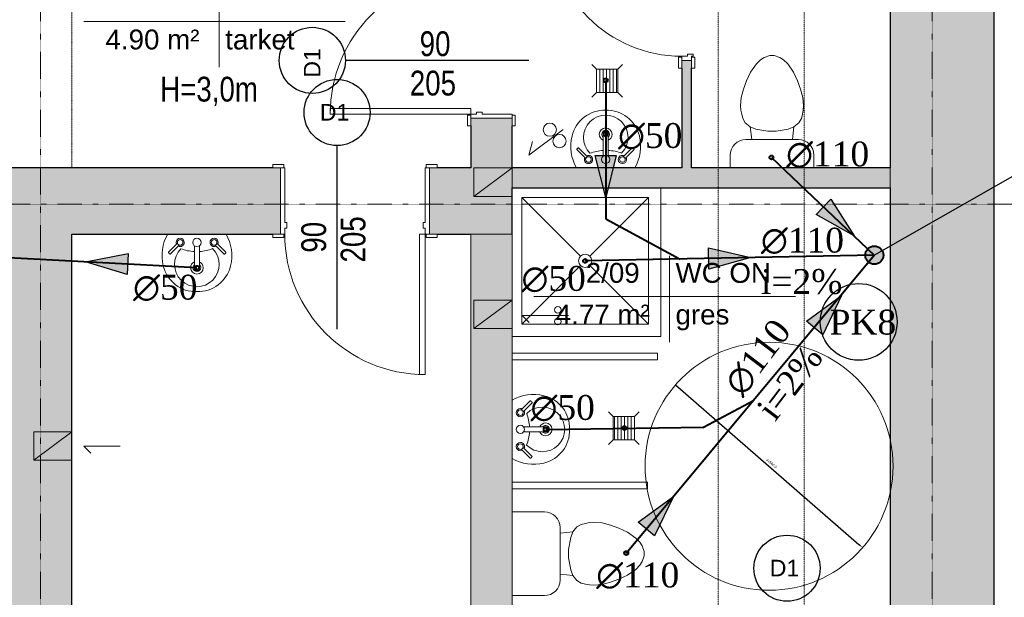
# Model space of a CAD drawing. Header units: inches. Extents: x -112469 to 885939, y -131046 to 286269.
# Tile 130 of 138: x 206705 to 212662, y -48486 to -44993. Entities that reach past the tile are written whole.
import ezdxf
from ezdxf import colors
from ezdxf.entities.mleader import LeaderData, LeaderLine
from ezdxf.math import Vec2, Vec3

# ---------------------------------------------------------------- set-up
doc = ezdxf.new("R2010")
doc.units = ezdxf.units.IN
doc.header["$MEASUREMENT"] = 0
for name, pattern in [('Aligning Line 1_8_', [0.635, 0.3175, -0.3175]), ('Linia siatki', [0.9925, 0.47, -0.2175, 0.0875, -0.2175]), ('Ukryty', [0.714375, 0.47625, -0.238125])]:
    doc.linetypes.add(name, pattern=pattern)
for name, color, linetype, lineweight in [('_IS_kan san', 34, 'Continuous', 40), ('_IS_kan san_opis', 34, 'Continuous', 25), ('A-ANNO-DIMS', 251, 'Continuous', 9), ('A-AREA-IDEN', 251, 'Continuous', 9), ('A-DETL', 251, 'Continuous', 9), ('A-DETL-GENF', 254, 'Continuous', 9), ('A-DETL-HDLN', 251, 'Ukryty', 9), ('A-DETL-MEDM', 251, 'Continuous', 25), ('A-DETL-THIN', 251, 'Continuous', 9), ('A-DOOR', 251, 'Continuous', 9), ('A-DOOR-FRAM', 251, 'Continuous', 18), ('A-WALL', 251, 'Continuous', 9), ('A-WALL-PATT', 254, 'Continuous', 25), ('G-ANNO-TEXT', 251, 'Continuous', 9), ('I-WALL', 251, 'Continuous', 9), ('P-SANR-FIXT', 251, 'Continuous', 9), ('S-GRID', 251, 'Continuous', 9)]:
    doc.layers.add(name, color=color, linetype=linetype, lineweight=lineweight)
doc.styles.add('Arial_1', font='arial.ttf', dxfattribs={"height": 12})
doc.styles.add('Arial_3', font='arial.ttf', dxfattribs={"height": 15})
doc.styles.add('Arial_4', font='arial.ttf', dxfattribs={"width": 0.8, "height": 18})
doc.styles.add('krzysiek', font='times.ttf')
doc.styles.get("Standard").update_dxf_attribs({"font": 'arial.ttf'})
doc.dimstyles.new('Średnica___2_5_mm_Arial', dxfattribs={"dimscale": 30.48, "dimtxt": 15.303891, "dimasz": 0.984252, "dimexe": 0.787402, "dimexo": 0, "dimgap": 0.492126, "dimtad": 1, "dimjust": 3, "dimdec": 1, "dimrnd": 0.5, "dimzin": 0, "dimdsep": 46, "dimtxsty": 'Arial_3', "dimsah": 1, "dimcen": 0.09, "dimdle": 0.787402, "dimazin": 0, "dimtfac": 1, "dimtdec": 4, "dimtix": 1, "dimtmove": 0, "dimatfit": 2, "dimfxl": 0, "dimtvp": 1, "dimtolj": 1, "dimtzin": 0, "dimarcsym": 0})

# ---------------------------------------------------------------- blocks, each defined once
blk = doc.blocks.new('*D233')
at = {"layer": 'A-ANNO-DIMS', "color": 0, "lineweight": -2}
blk.add_line((207605.7, -13068.1), (208715.1, -14032.5), dxfattribs=at)
at = {"layer": 'A-ANNO-DIMS', "color": 0}
for points in [[(207631.6, -13084), (207625.1, -13091.5), (207605.7, -13068.1)], [(208711.8, -14036.3), (208718.4, -14028.8), (208737.7, -14052.2)]]:
    blk.add_solid(points, dxfattribs=at)
at = {"layer": 'Defpoints', "color": 0}
for p in [(207605.7, -13068.1), (208737.7, -14052.2)]:
    blk.add_point(p, dxfattribs=at)
at = {"layer": 'A-ANNO-DIMS', "color": 0, "insert": (208186.8, -13542.8), "char_height": 15, "attachment_point": 5, "rotation": 318.99752, "style": 'Arial_3', "bg_fill": 3, "box_fill_scale": 1.25, "bg_fill_color": 257, "bg_fill_transparency": 0}
blk.add_mtext('\\A1;ø1500.0', dxfattribs=at)
blk = doc.blocks.new('Etyk_pom_1_mala - Etyk_pom_1_mala-219433-6_Poziom posadzka II pietra')
at = {"layer": 'A-AREA-IDEN'}
for p, q in [((-0.0958, 0.1444), (-0.0958, -0.3781)), ((-0.9154, -0.1015), (0.6661, -0.1015))]:
    blk.add_line(p, q, dxfattribs=at)
blk = doc.blocks.new('Muszla klozetowa domowa - 3D - Muszla klozetowa domowa - 3D-V6-6_Poziom posadzka II pietra')
at = {"layer": 'P-SANR-FIXT'}
for p, q in [((-25.34, 29.84), (-25.34, 37.47)), ((25.34, 37.47), (25.34, 29.84)), ((15.87, 20.38), (-15.88, 20.38)), ((-12.35, 20.38), (-13.23, 12.7)), ((12.35, 20.38), (13.23, 12.7)), ((-13.23, 12.7), (-16.26, 10.16)), ((-9.74, 13.97), (-13.23, 12.7)), ((-2.54, 15.24), (-9.74, 13.97)), ((2.54, 15.24), (-2.54, 15.24)), ((9.74, 13.97), (2.54, 15.24)), ((13.23, 12.7), (9.74, 13.97)), ((16.26, 10.16), (13.23, 12.7)), ((-17.7, 7.62), (-18.38, 5.08)), ((-16.26, 10.16), (-17.7, 7.62)), ((17.7, 7.62), (16.26, 10.16)), ((18.38, 5.08), (17.7, 7.62)), ((-18.83, 2.53), (-19.05, 0)), ((-19.05, 0), (-18.61, -5.06)), ((-18.38, 5.08), (-18.83, 2.53)), ((18.83, 2.53), (18.38, 5.08)), ((18.61, -5.06), (19.05, 0)), ((19.05, 0), (18.83, 2.53)), ((-18.61, -5.06), (-17.24, -10.16)), ((17.24, -10.16), (18.61, -5.06)), ((-17.24, -10.16), (-15.39, -15.24)), ((15.39, -15.24), (17.24, -10.16)), ((-15.39, -15.24), (-13.02, -20.32)), ((13.02, -20.32), (15.39, -15.24)), ((-13.02, -20.32), (-9.5, -25.4)), ((9.5, -25.4), (13.02, -20.32)), ((-9.5, -25.4), (-6.96, -27.94)), ((-6.96, -27.94), (-4.76, -29.21)), ((-4.76, -29.21), (-1.27, -30.48)), ((1.27, -30.48), (4.76, -29.21)), ((4.76, -29.21), (6.96, -27.94)), ((6.96, -27.94), (9.5, -25.4)), ((-1.27, -30.48), (1.27, -30.48))]:
    blk.add_line(p, q, dxfattribs=at)
for centre, start, end in [((-15.88, 29.84), 180, 270), ((15.87, 29.84), 270, 360)]:
    blk.add_arc(centre, 9.46, start, end, dxfattribs=at)
blk = doc.blocks.new('Lavabo mural - 05 - 440mm x 350mm-346807-6_Poziom posadzka II pietra')
at = {"layer": 'P-SANR-FIXT'}
for p, q in [((-17.19, -11.05), (-11.74, -5.6)), ((17.5, -11.05), (12.05, -5.6)), ((-16.1, -12.14), (-10.65, -6.69)), ((-1.5, -21.49), (-1.5, -7.07)), ((1.5, -21.49), (1.5, -7.07)), ((16.41, -12.14), (10.96, -6.69))]:
    blk.add_line(p, q, dxfattribs=at)
for centre, radius, start, end in [((5.33, -13.08), 26.44, 150.36495, 193.63505), ((-5.33, -13.08), 26.44, 346.36495, 29.63505), ((-10.13, -5.07), 2.5, 0, 180), ((-10.13, -5.07), 2.5, 180, 207.05328), ((-10.13, -5.07), 1.7, 360, 180), ((-10.13, -5.07), 1.7, 180, 198.05956), ((-10.13, -5.07), 1.7, 198.05956, 360), ((-10.13, -5.07), 2.5, 242.94672, 0), ((0, -5.07), 2.5, 0, 180), ((0, -5.07), 2.5, 180, 0), ((10.43, -5.07), 2.5, 360, 180), ((10.43, -5.07), 2.5, 180, 297.05328), ((10.43, -5.07), 1.7, 0, 180), ((10.43, -5.07), 1.7, 180, 0), ((10.43, -5.07), 2.5, 332.94672, 360), ((0, -18.36), 13.5, 135.46291, 45.05561), ((-0.16, 16.03), 26.66, 249.19864, 267.10928), ((-0.16, 16.03), 26.66, 273.5606, 291.31988), ((0, -20.36), 3.86, 112.88275, 180), ((0, -20.36), 3.86, 360, 67.11782), ((-0.59, -14.51), 20.35, 193.63505, 271.65578), ((0, -20.36), 3.86, 180, 360), ((0, -20.36), 2.35, 129.68263, 180), ((0, -20.36), 2.35, 180, 360), ((0.59, -14.51), 20.35, 268.34422, 346.36495), ((0, -20.36), 2.35, 360, 50.3185)]:
    blk.add_arc(centre, radius, start, end, dxfattribs=at)
for centre, major_axis, ratio, start_param, end_param in [((-16.65, -11.59), (-0.545, 0.545), 0.274309, 0, 3.141593), ((16.95, -11.59), (0.545, 0.545), 0.274309, 3.141593, 6.283185), ((0, -21.49), (-1.5, 0), 0.428525, 0, 3.141593)]:
    blk.add_ellipse(centre, major_axis=major_axis, ratio=ratio, start_param=start_param, end_param=end_param, dxfattribs=at)
blk = doc.blocks.new('Drzwi-wewnętrzne-jednoskrzydłowe-dwupanelowe-drewniane - 800 x 2100mm-716961-6_Poziom posadzka II pietra')
at = {"layer": 'A-DOOR', "lineweight": 18}
for p, q in [((40, 82.68), (36.5, 82.68)), ((36.5, 82.68), (36.5, 2.68)), ((40, 2.68), (40, 82.68)), ((36.5, 2.68), (40, 2.68))]:
    blk.add_line(p, q, dxfattribs=at)
at = {"layer": 'A-DOOR'}
for p, q in [((-40.64, 4.68), (-47.14, 4.68)), ((-47.14, 4.68), (-47.14, 2.68)), ((-47.14, 2.68), (-40.64, 2.68)), ((-40.64, 2.68), (-40.64, 4.68)), ((47.13, 4.68), (40.63, 4.68)), ((40.63, 4.68), (40.63, 2.68)), ((40.63, 2.68), (47.13, 2.68)), ((47.13, 2.68), (47.13, 4.68)), ((-40.64, -3.32), (-47.14, -3.32)), ((-47.14, -3.32), (-47.14, -5.32)), ((-47.14, -5.32), (-40.64, -5.32)), ((-40.64, -5.32), (-40.64, -3.32)), ((47.13, -3.32), (40.63, -3.32)), ((40.63, -3.32), (40.63, -5.32)), ((40.63, -5.32), (47.13, -5.32)), ((47.13, -5.32), (47.13, -3.32))]:
    blk.add_line(p, q, dxfattribs=at)
blk.add_arc((40, 2.68), 80, 90, 180, dxfattribs=at)
at = {"layer": 'A-DOOR-FRAM'}
for p, q in [((-40, 2.68), (-42.5, 2.68)), ((-42.5, 2.68), (-42.5, -3.32)), ((-40, -0.82), (-40, 2.68)), ((40, 2.68), (40, -0.82)), ((42.5, 2.68), (40, 2.68)), ((42.5, -3.32), (42.5, 2.68)), ((-42.5, -3.32), (-40, -3.32)), ((-38.73, -0.82), (-40, -0.82)), ((-40, -3.32), (-40, -4.31)), ((-40, -4.31), (-38.73, -4.31)), ((-38.73, -4.31), (-38.73, -0.82)), ((40, -0.82), (38.73, -0.82)), ((38.73, -0.82), (38.73, -4.31)), ((38.73, -4.31), (40, -4.31)), ((40, -4.31), (40, -3.32)), ((40, -3.32), (42.5, -3.32))]:
    blk.add_line(p, q, dxfattribs=at)
blk = doc.blocks.new('Lavabo mural - 05 - 440mm x 350mm-517752-6_Poziom posadzka II pietra')
at = {"layer": 'P-SANR-FIXT'}
for p, q in [((-1.5, 21.49), (-1.5, 7.07)), ((1.5, 21.49), (1.5, 7.07)), ((-16.1, 12.14), (-10.65, 6.69)), ((16.41, 12.14), (10.96, 6.69)), ((-17.19, 11.05), (-11.74, 5.6)), ((17.5, 11.05), (12.05, 5.6))]:
    blk.add_line(p, q, dxfattribs=at)
for centre, radius, start, end in [((-0.59, 14.51), 20.35, 88.34422, 166.36495), ((0, 18.36), 13.5, 314.94439, 224.53709), ((0.59, 14.51), 20.35, 13.63505, 91.65578), ((0, 20.36), 3.86, 0, 180), ((5.33, 13.08), 26.44, 166.36495, 209.63505), ((0, 20.36), 3.86, 180, 247.11725), ((0, 20.36), 2.35, 0, 180), ((0, 20.36), 2.35, 180, 230.31737), ((0, 20.36), 2.35, 309.6815, 0), ((0, 20.36), 3.86, 292.88218, 0), ((-5.33, 13.08), 26.44, 330.36495, 13.63505), ((-10.13, 5.07), 2.5, 152.94672, 180), ((-10.13, 5.07), 1.7, 0, 161.94044), ((-10.13, 5.07), 2.5, 360, 117.05328), ((-0.16, -16.03), 26.66, 92.89072, 110.80136), ((0, 5.07), 2.5, 360, 180), ((-0.16, -16.03), 26.66, 68.68012, 86.4394), ((10.43, 5.07), 2.5, 62.94672, 180), ((10.43, 5.07), 1.7, 360, 180), ((10.43, 5.07), 2.5, 0, 27.05328), ((-10.13, 5.07), 2.5, 180, 360), ((-10.13, 5.07), 1.7, 161.94044, 180), ((-10.13, 5.07), 1.7, 180, 0), ((0, 5.07), 2.5, 180, 360), ((10.43, 5.07), 2.5, 180, 0), ((10.43, 5.07), 1.7, 180, 360)]:
    blk.add_arc(centre, radius, start, end, dxfattribs=at)
for centre, major_axis, ratio, start_param, end_param in [((0, 21.49), (1.5, 0), 0.428525, 0, 3.141593), ((-16.65, 11.59), (0.545, 0.545), 0.274309, 0, 3.141593), ((16.95, 11.59), (-0.545, 0.545), 0.274309, 3.141593, 6.283185)]:
    blk.add_ellipse(centre, major_axis=major_axis, ratio=ratio, start_param=start_param, end_param=end_param, dxfattribs=at)
blk = doc.blocks.new('Kabina prysznicowa - 2D - Kabina prysznicowa - 2D-674586-6_Poziom posadzka II pietra')
at = {"layer": 'P-SANR-FIXT'}
for p, q in [((90, 0), (0, 0)), ((0, 0), (0, -90)), ((42.99, -42.99), (7.5, -7.5)), ((84, -7.5), (7.5, -7.5)), ((7.5, -7.5), (7.5, -84)), ((48.51, -42.99), (84, -7.5)), ((84, -84), (84, -7.5)), ((7.5, -84), (42.86, -48.64)), ((84, -84), (48.64, -48.64)), ((7.5, -84), (84, -84))]:
    blk.add_line(p, q, dxfattribs=at)
for start, end in [(0, 180), (180, 0)]:
    blk.add_arc((45.75, -45.75), 4, start, end, dxfattribs=at)
blk = doc.blocks.new('Muszla klozetowa domowa - 3D - Muszla klozetowa domowa - 3D-336748-6_Poziom posadzka II pietra')
at = {"layer": 'P-SANR-FIXT'}
for p, q in [((-25.34, 29.84), (-25.34, 49.47)), ((25.34, 49.47), (25.34, 29.84)), ((15.87, 20.38), (-15.88, 20.38)), ((-12.35, 20.38), (-13.23, 12.7)), ((12.35, 20.38), (13.23, 12.7)), ((-13.23, 12.7), (-16.26, 10.16)), ((-9.74, 13.97), (-13.23, 12.7)), ((-2.54, 15.24), (-9.74, 13.97)), ((2.54, 15.24), (-2.54, 15.24)), ((9.74, 13.97), (2.54, 15.24)), ((13.23, 12.7), (9.74, 13.97)), ((16.26, 10.16), (13.23, 12.7)), ((-17.7, 7.62), (-18.38, 5.08)), ((-16.26, 10.16), (-17.7, 7.62)), ((17.7, 7.62), (16.26, 10.16)), ((18.38, 5.08), (17.7, 7.62)), ((-18.83, 2.53), (-19.05, 0)), ((-19.05, 0), (-18.61, -5.06)), ((-18.38, 5.08), (-18.83, 2.53)), ((18.83, 2.53), (18.38, 5.08)), ((18.61, -5.06), (19.05, 0)), ((19.05, 0), (18.83, 2.53)), ((-18.61, -5.06), (-17.24, -10.16)), ((17.24, -10.16), (18.61, -5.06)), ((-17.24, -10.16), (-15.39, -15.24)), ((15.39, -15.24), (17.24, -10.16)), ((-15.39, -15.24), (-13.02, -20.32)), ((13.02, -20.32), (15.39, -15.24)), ((-13.02, -20.32), (-9.5, -25.4)), ((9.5, -25.4), (13.02, -20.32)), ((-9.5, -25.4), (-6.96, -27.94)), ((-6.96, -27.94), (-4.76, -29.21)), ((-4.76, -29.21), (-1.27, -30.48)), ((1.27, -30.48), (4.76, -29.21)), ((4.76, -29.21), (6.96, -27.94)), ((6.96, -27.94), (9.5, -25.4)), ((-1.27, -30.48), (1.27, -30.48))]:
    blk.add_line(p, q, dxfattribs=at)
for centre, start, end in [((-15.88, 29.84), 180, 270), ((15.87, 29.84), 270, 360)]:
    blk.add_arc(centre, 9.46, start, end, dxfattribs=at)
blk = doc.blocks.new('Drzwi-wewnętrzne-jednoskrzydłowe-dwupanelowe-drewniane - 900 x 2100mm-621300-6_Poziom posadzka II pietra')
at = {"layer": 'A-DOOR'}
for p, q in [((-49.64, 14.82), (-43.14, 14.82)), ((-49.64, 12.82), (-49.64, 14.82)), ((-43.14, 12.82), (-49.64, 12.82)), ((-43.14, 14.82), (-43.14, 12.82)), ((43.13, 14.82), (49.63, 14.82)), ((43.13, 12.82), (43.13, 14.82)), ((49.63, 12.82), (43.13, 12.82)), ((49.63, 14.82), (49.63, 12.82)), ((-49.64, -12.18), (-43.14, -12.18)), ((-49.64, -14.18), (-49.64, -12.18)), ((-43.14, -14.18), (-49.64, -14.18)), ((-43.14, -12.18), (-43.14, -14.18)), ((43.13, -12.18), (49.63, -12.18)), ((43.13, -14.18), (43.13, -12.18)), ((49.63, -14.18), (43.13, -14.18)), ((49.63, -12.18), (49.63, -14.18))]:
    blk.add_line(p, q, dxfattribs=at)
at = {"layer": 'A-DOOR', "lineweight": 18}
for p, q in [((39, -12.18), (42.5, -12.18)), ((39, -97.18), (39, -12.18)), ((42.5, -12.18), (42.5, -97.18)), ((42.5, -97.18), (39, -97.18))]:
    blk.add_line(p, q, dxfattribs=at)
at = {"layer": 'A-DOOR'}
blk.add_arc((42.5, -12.18), 85, 180, 270, dxfattribs=at)
at = {"layer": 'A-DOOR-FRAM'}
for p, q in [((-45, 12.82), (-42.5, 12.82)), ((-45, -12.18), (-45, 12.82)), ((-42.5, 12.82), (-42.5, -5.19)), ((42.5, 12.82), (45, 12.82)), ((42.5, -5.19), (42.5, 12.82)), ((45, 12.82), (45, -12.18)), ((-42.5, -5.19), (-41.23, -5.19)), ((-41.23, -5.19), (-41.23, -8.68)), ((41.23, -5.19), (42.5, -5.19)), ((41.23, -8.68), (41.23, -5.19)), ((-42.5, -8.68), (-42.5, -12.18)), ((-41.23, -8.68), (-42.5, -8.68)), ((42.5, -8.68), (41.23, -8.68)), ((42.5, -12.18), (42.5, -8.68)), ((-42.5, -12.18), (-45, -12.18)), ((45, -12.18), (42.5, -12.18))]:
    blk.add_line(p, q, dxfattribs=at)
blk = doc.blocks.new('Drzwi-wewnętrzne-jednoskrzydłowe-dwupanelowe-drewniane - 900 x 2100mm-613824-6_Poziom posadzka II pietra')
at = {"layer": 'A-DOOR'}
for p, q in [((-49.635, 22.3175), (-43.135, 22.3175)), ((-49.635, 20.3175), (-49.635, 22.3175)), ((-43.135, 20.3175), (-49.635, 20.3175)), ((-43.135, 22.3175), (-43.135, 20.3175)), ((43.135, 22.3175), (49.635, 22.3175)), ((43.135, 20.3175), (43.135, 22.3175)), ((49.635, 20.3175), (43.135, 20.3175)), ((49.635, 22.3175), (49.635, 20.3175)), ((-49.635, -19.6825), (-43.135, -19.6825)), ((-49.635, -21.6825), (-49.635, -19.6825)), ((-43.135, -21.6825), (-49.635, -21.6825)), ((-43.135, -19.6825), (-43.135, -21.6825)), ((43.135, -19.6825), (49.635, -19.6825)), ((43.135, -21.6825), (43.135, -19.6825)), ((49.635, -21.6825), (43.135, -21.6825)), ((49.635, -19.6825), (49.635, -21.6825))]:
    blk.add_line(p, q, dxfattribs=at)
at = {"layer": 'A-DOOR', "lineweight": 18}
for p, q in [((39, -19.6825), (42.5, -19.6825)), ((39, -104.6825), (39, -19.6825)), ((42.5, -19.6825), (42.5, -104.6825)), ((42.5, -104.6825), (39, -104.6825))]:
    blk.add_line(p, q, dxfattribs=at)
at = {"layer": 'A-DOOR'}
blk.add_arc((42.5, -19.6825), 85, 180, 270, dxfattribs=at)
at = {"layer": 'A-DOOR-FRAM'}
for p, q in [((-45, 20.3175), (-42.5, 20.3175)), ((-45, -19.6825), (-45, 20.3175)), ((-42.5, 20.3175), (-42.5, -12.69)), ((42.5, 20.3175), (45, 20.3175)), ((42.5, -12.69), (42.5, 20.3175)), ((45, 20.3175), (45, -19.6825)), ((-42.5, -12.69), (-41.23, -12.69)), ((-42.5, -16.1825), (-42.5, -19.6825)), ((-41.23, -16.1825), (-42.5, -16.1825)), ((-41.23, -12.69), (-41.23, -16.1825)), ((41.23, -12.69), (42.5, -12.69)), ((41.23, -16.1825), (41.23, -12.69)), ((42.5, -16.1825), (41.23, -16.1825)), ((42.5, -19.6825), (42.5, -16.1825)), ((-42.5, -19.6825), (-45, -19.6825)), ((45, -19.6825), (42.5, -19.6825))]:
    blk.add_line(p, q, dxfattribs=at)
blk = doc.blocks.new('pion kan')
at = {"layer": '_IS_kan san'}
blk.add_hatch(color=256, dxfattribs=at).paths.add_polyline_path([(128011.8, -50552, -1), (128011.8, -50442, -1)])
blk.add_circle((128011.8, -50497), 55, dxfattribs=at)
blk = doc.blocks.new('strzałka')
at = {"layer": '_IS_kan san_opis'}
blk.add_hatch(color=256, dxfattribs=at).paths.add_polyline_path([(115146, -19438.7), (114891, -19374.6), (115146, -19310.4)])
blk.add_lwpolyline([(115146, -19438.7), (114891, -19374.6), (115146, -19310.4), (115146, -19438.7)], close=True, dxfattribs=at)
blk = doc.blocks.new('2 PIĘTRO')
at = {"layer": 'A-DETL-GENF'}
blk.add_hatch(color=251, dxfattribs=at).paths.add_polyline_path([(206616.84, -14695.71), (206616.84, -12155.71), (206366.84, -12155.71), (206366.84, -14695.71), (206384.56, -14695.71)])
at = {"layer": 'A-WALL-PATT', "lineweight": 9}
for points in [[(209533.54, -19445.71), (209533.54, -4345.71), (208903.54, -4345.71), (208903.54, -19445.71)], [(208903.54, -11875.71), (208903.54, -11755.71), (206616.84, -11755.71), (206616.84, -11875.71), (208047.43, -11875.71)]]:
    blk.add_hatch(color=251, dxfattribs=at).paths.add_polyline_path(points)
h = blk.add_hatch(color=251, dxfattribs=at)
h.paths.add_polyline_path([(203753.54, -19445.71), (203953.54, -19445.71), (203953.54, -12155.71), (203553.54, -12155.71), (203553.54, -19445.71)])
h.paths.add_polyline_path([(203553.54, -9885.71), (203953.54, -9885.71), (203953.54, -4975.71), (203553.54, -4975.71), (203553.54, -9567.62)])
h = blk.add_hatch(color=251, dxfattribs=at)
h.paths.add_polyline_path([(206366.84, -12155.71), (206616.84, -12155.71), (206616.84, -11455.71), (206366.84, -11455.71), (206366.84, -11755.71)])
h.paths.add_polyline_path([(206436.76, -10555.71), (206616.84, -10555.71), (206616.84, -9075.71), (206366.84, -9075.71), (206366.84, -10555.71), (206401.84, -10555.71)])
h = blk.add_hatch(color=251, dxfattribs=at)
h.paths.add_polyline_path([(207643.54, -11755.71), (207703.54, -11755.71), (207703.54, -11105.71), (207643.54, -11105.71), (207643.54, -11152.06)])
h.paths.add_polyline_path([(207703.54, -10255.71), (207703.54, -10185.71), (207643.54, -10185.71), (207643.54, -10255.71), (207678.54, -10255.71)])
h = blk.add_hatch(color=251, dxfattribs=at)
h.paths.add_polyline_path([(206163.19, -12155.71), (206366.84, -12155.71), (206366.84, -11755.71), (206116.84, -11755.71), (206116.84, -12155.71)])
h.paths.add_polyline_path([(204721.69, -12155.71), (205216.84, -12155.71), (205216.84, -11755.71), (202818.54, -11755.71), (202818.54, -12155.71), (203953.54, -12155.71)])
at = {"layer": 'A-DETL', "color": 251, "lineweight": 18}
for p, q in [((206718.73, -11679.47), (206926.91, -11523.71)), ((206718.73, -11679.47), (206741.17, -11595.71)), ((206616.84, -11755.71), (206386.84, -11927.8)), ((206386.84, -11755.71), (206386.84, -11927.8)), ((206616.84, -11755.71), (206386.84, -11755.71)), ((206616.84, -11927.8), (206616.84, -11755.71)), ((206616.84, -11927.8), (206386.84, -11927.8)), ((206616.84, -12555.71), (206386.84, -12727.8)), ((206386.84, -12555.71), (206386.84, -12727.8)), ((206616.84, -12555.71), (206386.84, -12555.71)), ((206616.84, -12727.8), (206616.84, -12555.71)), ((206677.84, -12648.18), (206720.26, -12690.61)), ((206677.84, -12648.18), (206957.84, -12648.18)), ((206616.84, -12727.8), (206386.84, -12727.8)), ((203953.54, -13351.44), (203723.54, -13523.52)), ((203723.54, -13351.44), (203723.54, -13523.52)), ((203953.54, -13351.44), (203723.54, -13351.44)), ((203953.54, -13523.52), (203953.54, -13351.44)), ((204026.72, -13438.15), (204069.15, -13480.57)), ((204026.72, -13438.15), (204246.72, -13438.15)), ((203953.54, -13523.52), (203723.54, -13523.52))]:
    blk.add_line(p, q, dxfattribs=at)
for centre, radius in [((206845.9, -11524.73), 40), ((206903.77, -11593.68), 40), ((206894.38, -12613.84), 20), ((206894.38, -12684.64), 20)]:
    blk.add_circle(centre, radius, dxfattribs=at)
at = {"layer": 'A-DETL-HDLN', "color": 251}
blk.add_line((203953.54, -10005.71), (203953.54, -11755.71), dxfattribs=at)
at = {"layer": 'A-DETL-MEDM', "color": 251}
for p, q in [((206718.73, -11105.71), (205608.73, -11105.71)), ((205558.54, -12730.71), (205558.54, -11620.71))]:
    blk.add_line(p, q, dxfattribs=at)
for centre in [(205408.73, -11105.71), (205558.54, -11420.71)]:
    blk.add_circle(centre, 200, dxfattribs=at)
at = {"layer": 'A-DETL-THIN', "color": 251}
for p, q in [((207127.9, -11159.09), (207099.61, -11130.81)), ((207256.11, -11159.09), (207284.4, -11130.81)), ((207127.9, -11299.69), (207127.9, -11159.09)), ((207127.9, -11159.09), (207256.11, -11159.09)), ((207147.9, -11159.09), (207147.9, -11299.69)), ((207167.9, -11159.09), (207167.9, -11299.69)), ((207187.9, -11159.09), (207187.9, -11299.69)), ((207207.9, -11159.09), (207207.9, -11299.69)), ((207227.9, -11159.09), (207227.9, -11299.69)), ((207247.9, -11159.09), (207247.9, -11299.69)), ((207256.11, -11159.09), (207256.11, -11299.69)), ((207127.9, -11299.69), (207099.61, -11327.98)), ((207256.11, -11299.69), (207127.9, -11299.69)), ((207256.11, -11299.69), (207284.4, -11327.98)), ((206366.84, -12155.71), (206366.84, -14695.71)), ((206616.84, -12155.71), (206366.84, -12155.71)), ((206616.84, -14695.71), (206616.84, -12155.71)), ((207496.84, -12875.71), (206616.84, -12875.71)), ((206616.84, -12915.71), (207496.84, -12915.71)), ((207496.84, -12915.71), (207496.84, -12875.71)), ((207228.61, -13259), (207200.33, -13230.71)), ((207228.61, -13259), (207228.61, -13399.59)), ((207356.83, -13259), (207228.61, -13259)), ((207236.83, -13259), (207236.83, -13399.59)), ((207256.83, -13259), (207256.83, -13399.59)), ((207276.83, -13259), (207276.83, -13399.59)), ((207296.83, -13259), (207296.83, -13399.59)), ((207316.83, -13259), (207316.83, -13399.59)), ((207336.83, -13259), (207336.83, -13399.59)), ((207356.83, -13259), (207385.12, -13230.71)), ((207356.83, -13399.59), (207356.83, -13259)), ((207228.61, -13399.59), (207200.33, -13427.88)), ((207228.61, -13399.59), (207356.83, -13399.59)), ((207356.83, -13399.59), (207385.12, -13427.88)), ((207436.84, -13655.71), (206616.84, -13655.71)), ((206616.84, -13695.71), (207436.84, -13695.71)), ((207436.84, -13695.71), (207436.84, -13655.71))]:
    blk.add_line(p, q, dxfattribs=at)
at = {"layer": 'A-WALL', "color": 251, "lineweight": 25}
for p, q in [((209533.54, -20075.71), (209533.54, -4345.71)), ((208903.54, -10185.71), (208903.54, -11755.71)), ((207643.54, -11152.06), (207643.54, -11755.71)), ((207703.54, -11755.71), (207703.54, -11152.06)), ((206366.84, -11502.06), (206366.84, -11755.71)), ((206616.84, -11755.71), (206616.84, -11502.06)), ((207643.54, -11755.71), (206616.84, -11755.71)), ((208903.54, -11755.71), (207703.54, -11755.71)), ((206616.84, -11875.71), (208903.54, -11875.71)), ((206616.84, -12155.71), (206616.84, -11875.71)), ((208903.54, -11875.71), (208903.54, -14575.71))]:
    blk.add_line(p, q, dxfattribs=at)
at = {"layer": 'A-WALL', "color": 251}
for p, q in [((206616.84, -11755.71), (206616.84, -11875.71)), ((208903.54, -11875.71), (208903.54, -11755.71))]:
    blk.add_line(p, q, dxfattribs=at)
at = {"layer": 'I-WALL', "color": 251, "lineweight": 25}
for p, q in [((205170.49, -11755.71), (201254.89, -11755.71)), ((206366.84, -11755.71), (206163.19, -11755.71)), ((203953.54, -12155.71), (205170.49, -12155.71)), ((203953.54, -19445.71), (203953.54, -12155.71)), ((206163.19, -12155.71), (206366.84, -12155.71))]:
    blk.add_line(p, q, dxfattribs=at)
at = {"layer": 'S-GRID', "color": 251, "linetype": 'Linia siatki'}
for p, q in [((203763.54, -349.63), (203763.54, -23392.42)), ((209158.54, -349.63), (209158.54, -23392.42)), ((178601.56, -11975.71), (213831.77, -11975.71))]:
    blk.add_line(p, q, dxfattribs=at)
at = {"layer": 'A-AREA-IDEN', "color": 251, "xscale": 999.9999999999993, "yscale": 999.9999999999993, "zscale": 999.9999999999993}
for p in [(204941.02, -10769.2), (207664.96, -12432.43)]:
    blk.add_blockref('Etyk_pom_1_mala - Etyk_pom_1_mala-219433-6_Poziom posadzka II pietra', p, dxfattribs=at)
at = {"layer": 'A-DOOR', "color": 251, "xscale": 10, "yscale": 10, "zscale": 10}
for name, p, rotation in [('Drzwi-wewnętrzne-jednoskrzydłowe-dwupanelowe-drewniane - 800 x 2100mm-716961-6_Poziom posadzka II pietra', (207670.37, -10680.71), 90), ('Drzwi-wewnętrzne-jednoskrzydłowe-dwupanelowe-drewniane - 900 x 2100mm-621300-6_Poziom posadzka II pietra', (206488.66, -11005.71), 270)]:
    blk.add_blockref(name, p, dxfattribs=dict(at, rotation=rotation))
blk.add_blockref('Drzwi-wewnętrzne-jednoskrzydłowe-dwupanelowe-drewniane - 900 x 2100mm-613824-6_Poziom posadzka II pietra', (205666.84, -11958.88), dxfattribs=at)
at = {"layer": 'P-SANR-FIXT', "color": 251, "xscale": 10, "yscale": 10, "zscale": 10}
for name, p, rotation in [('Muszla klozetowa domowa - 3D - Muszla klozetowa domowa - 3D-V6-6_Poziom posadzka II pietra', (208190.15, -11381.01), 180), ('Lavabo mural - 05 - 440mm x 350mm-346807-6_Poziom posadzka II pietra', (207183.62, -11755.71), 180), ('Kabina prysznicowa - 2D - Kabina prysznicowa - 2D-674586-6_Poziom posadzka II pietra', (207516.84, -12775.71), 180), ('Lavabo mural - 05 - 440mm x 350mm-517752-6_Poziom posadzka II pietra', (206616.84, -13336.95), 269.9999999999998), ('Muszla klozetowa domowa - 3D - Muszla klozetowa domowa - 3D-336748-6_Poziom posadzka II pietra', (207111.53, -14089.1), 89.99999999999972)]:
    blk.add_blockref(name, p, dxfattribs=dict(at, rotation=rotation))
blk.add_blockref('Lavabo mural - 05 - 440mm x 350mm-346807-6_Poziom posadzka II pietra', (204710.52, -12155.71), dxfattribs=at)
at = {"layer": 'A-AREA-IDEN', "color": 251, "char_height": 120, "attachment_point": 1, "style": 'Arial_1'}
for s, insert, width in [('4.90 m²', (204157.75, -10919.19), 737.5525), ('tarket', (204881.9, -10919.19), 553.1644), ('2/09', (207063.05, -12330.72), 424.8944), ('WC ON', (207605.84, -12330.72), 769.62), ('4.77 m²', (206881.69, -12582.43), 737.5525), ('gres', (207605.84, -12582.43), 424.8944)]:
    blk.add_mtext(s, dxfattribs=dict(at, insert=insert, width=width))
at = {"layer": 'G-ANNO-TEXT', "color": 251, "attachment_point": 1}
for s, insert, char_height, width, style in [('90', (206058.11, -10929.86), 150, 288.6075, 'Arial_4'), ('205', (205998.57, -11167.98), 150, 432.9112, 'Arial_4'), ('H=3,0m', (204488.17, -11204.55), 150, 913.9237, 'Arial_4'), ('D1', (205454.03, -11369.46), 100, 216.4556, 'Arial_3'), ('D1', (208176.06, -14125.58), 100, 216.4556, 'Arial_3')]:
    blk.add_mtext(s, dxfattribs=dict(at, insert=insert, char_height=char_height, width=width, style=style))
at = {"layer": 'G-ANNO-TEXT', "color": 251, "attachment_point": 1, "rotation": 90}
for s, insert, char_height, width, style in [('D1', (205357.48, -11210.22), 100, 216.4556, 'Arial_3'), ('205', (205580.16, -12327.95), 150, 432.9112, 'Arial_4'), ('90', (205342.04, -12268.42), 150, 288.6075, 'Arial_4')]:
    blk.add_mtext(s, dxfattribs=dict(at, insert=insert, char_height=char_height, width=width, style=style))
at = {"layer": 'A-ANNO-DIMS', "color": 251}
dim = blk.add_diameter_dim_2p(p1=(207605.7, -13068.07), p2=(208737.73, -14052.21), dimstyle='Średnica___2_5_mm_Arial', override={"dimpost": 'ø<>'}, dxfattribs=at)
dim.commit()
dim.dimension.update_dxf_attribs({"geometry": '*D233', "text_midpoint": (208186.76, -13542.83)})
at = {"layer": 'A-DETL', "color": 251, "linetype": 'Aligning Line 1_8_'}
for p, q in [((208383.54, -5495.71), (208383.54, -18925.71)), ((207863.54, -6015.71), (207863.54, -18405.71))]:
    blk.add_line(p, q, dxfattribs=at)
at = {"layer": 'A-DETL-MEDM', "color": 251}
blk.add_circle((208280.57, -14176.82), 200, dxfattribs=at)
at = {"layer": 'A-DETL-THIN', "color": 251}
blk.add_circle((208171.72, -13560.14), 750, dxfattribs=at)

msp = doc.modelspace()

# ---------------------------------------------------------------- block references
msp.add_blockref('2 PIĘTRO', (3066.8, -34133.8))

# ---------------------------------------------------------------- next in the draw order: linework, layer by layer
at = {"layer": '_IS_kan san'}
for p, q in [((210250.4, -45360.4), (210250.4, -46198.3)), ((211253.2, -45826.5), (211875.2, -46417.5)), ((210250.4, -46198.3), (210700.5, -46440.7)), ((207777.3, -46493.1), (206430.1, -46422)), ((211875.2, -46417.5), (210126.1, -46452)), ((210375.1, -48218.5), (211875.2, -46417.5)), ((210841, -47457.2), (211143.7, -47295.8)), ((209887.2, -47470.7), (210841, -47457.2))]:
    msp.add_line(p, q, dxfattribs=at)
at = {"layer": '_IS_kan san', "ltscale": 10}
for centre in [(210250.4, -45360.2), (210250.4, -45685.9), (211253.2, -45826.5), (210126.1, -46452), (207777.3, -46493.1), (209887.2, -47470.7), (210363.6, -47463.1), (210375.1, -48218.5)]:
    msp.add_circle(centre, 12.1, dxfattribs=at)
at = {"layer": '_IS_kan san_opis', "lineweight": -3, "ltscale": 15}
msp.add_circle((211780.8, -46821), 232.3, dxfattribs=at)

# ---------------------------------------------------------------- next in the draw order: block references
for p, rotation in [((190875.9, -160960.5), 89.99999999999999), ((281704.3, -139478.8), 136.4687398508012), ((93393.1, -21056.5), 356.9797884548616), ((326379.2, -63536.6), 181.1303131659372), ((300093.6, 29218.3), 230.2085534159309), ((299076.4, 28003.3), 230.2085534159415)]:
    msp.add_blockref('strzałka', p, dxfattribs=dict(rotation=rotation))
msp.add_blockref('pion kan', (83863.4, 4079.5))

# ---------------------------------------------------------------- next in the draw order: texts
at = {"layer": '_IS_kan san_opis', "ltscale": 15, "char_height": 150, "attachment_point": 1, "style": 'krzysiek'}
for s, insert, width in [('∅50', (210325.3, -45618.7), 5085.567), ('∅110', (211342, -45730.4), 5085.567), ('∅110\\Pi=2% ', (211189.7, -46251.6), 5085.567), ('∅50', (209741.1, -46483), 5085.567), ('∅50', (207391.5, -46536.1), 5085.567), ('PK8', (211604.8, -46747.4), 380.431), ('∅50', (209795.7, -47263.4), 5085.567), ('∅110', (210193.2, -48276.5), 5085.567)]:
    msp.add_mtext(s, dxfattribs=dict(at, insert=insert, width=width))
at = {"layer": '_IS_kan san_opis', "ltscale": 15, "insert": (210955.8, -47187.4), "char_height": 150, "width": 5085.567, "attachment_point": 1, "rotation": 52.77914, "style": 'krzysiek'}
msp.add_mtext('∅110\\Pi=2% ', dxfattribs=at)

# ---------------------------------------------------------------- next in the draw order: leaders
at = {"layer": '_IS_kan san_opis', "ltscale": 15}
ml = msp.add_multileader_mtext('Standard', dxfattribs=at)
ml.set_content('{\\fArial Narrow|b0|i0|c238|p34;Wyprowadzić na dach\\Pi zakończyć wywiewką ∅110}', color=256)
ml.set_leader_properties()
ml.build(insert=Vec2(0, 0))
ml.multileader.update_dxf_attribs({"text_left_attachment_type": 6, "text_right_attachment_type": 6, "dogleg_length": 0.36, "arrow_head_size": 0.18})
ctx = ml.context
ctx.base_point, ctx.char_height, ctx.arrow_head_size, ctx.landing_gap_size, ctx.plane_origin = Vec3(213392.4, -45550.4), 150, 0.18, 0.09, Vec3(214717.3, -50213.9)
ctx.left_attachment, ctx.right_attachment = 6, 6
notes = []
notes.append((ctx, [(0, (1, 1, 0), (213392, -45550.4), (1, 0), 0.36, [(0, [(211875.2, -46417.5)], 0, [])])]))
ctx.mtext.insert, ctx.mtext.line_spacing_style, ctx.mtext.flow_direction = Vec3(213392.5, -45356.3), 2, 5
for ctx, leaders in notes:
    for number, flags, end, landing, length, lines in leaders:
        leader = LeaderData()
        leader.index, (leader.has_last_leader_line, leader.has_dogleg_vector, leader.attachment_direction) = number, flags
        leader.last_leader_point, leader.dogleg_vector, leader.dogleg_length = Vec3(end), Vec3(landing), length
        for number, points, colour, breaks in lines:
            line = LeaderLine()
            line.index, line.vertices, line.color, line.breaks = number, Vec3.list(points), colors.encode_raw_color(colour), breaks
            leader.lines.append(line)
        ctx.leaders.append(leader)

doc.saveas('drawing.dxf')
